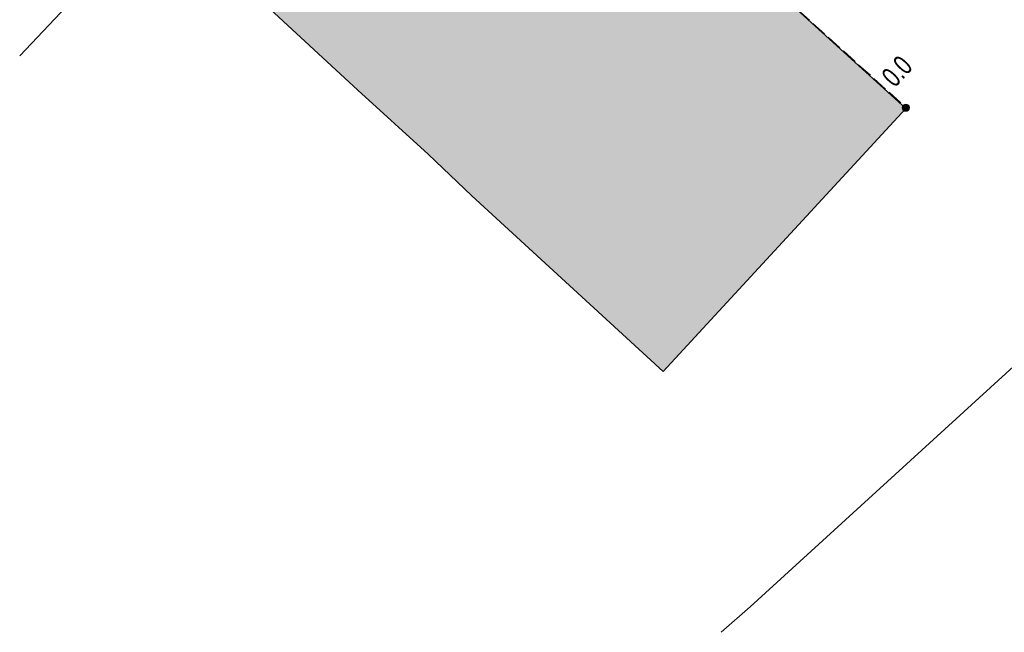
# Model space of a CAD drawing. Header units: metres. Extents: x -740 to 758, y -633 to 854.
# Tile 2 of 256: x -372 to -346, y -259 to -243. Entities that reach past the tile are written whole.
import ezdxf

# ---------------------------------------------------------------- set-up
doc = ezdxf.new("R2010")
doc.units = ezdxf.units.M
doc.header["$MEASUREMENT"] = 0
doc.linetypes.add('416_125', pattern=[0.5408, 0.416, -0.1248])
doc.layers.add('Grundkarte.LOVION', color=7, linetype='Continuous')
doc.layers.add('StromBemass.LOVION', color=7, linetype='Continuous')
doc.styles.add('ERSTELLTER_STIL_1', font='arial.ttf')

msp = doc.modelspace()

# ---------------------------------------------------------------- hatches: boundary and pattern name
at = {"layer": 'Grundkarte.LOVION', "linetype": 'Continuous', "lineweight": 18}
msp.add_hatch(color=9, dxfattribs=at).paths.add_polyline_path([(-354.032, -239.93), (-356.305, -237.847), (-356.495, -238.013), (-361.914, -233.075), (-368.377, -239.825), (-363.178, -244.637), (-361.328, -246.318), (-360.186, -247.418), (-355.153, -252.039), (-348.766, -245.119), (-354.217, -240.155)])
at = {"layer": 'StromBemass.LOVION', "linetype": 'Continuous', "lineweight": 13}
msp.add_hatch(color=7, dxfattribs=at).paths.add_polyline_path([(-348.695, -245.159), (-348.688, -245.149), (-348.683, -245.139), (-348.678, -245.128), (-348.675, -245.116), (-348.674, -245.105), (-348.674, -245.093), (-348.676, -245.081), (-348.679, -245.07), (-348.683, -245.059), (-348.689, -245.048), (-348.696, -245.039), (-348.704, -245.03), (-348.713, -245.023), (-348.723, -245.016), (-348.734, -245.011), (-348.745, -245.008), (-348.757, -245.005), (-348.768, -245.005), (-348.78, -245.006), (-348.792, -245.008), (-348.803, -245.011), (-348.814, -245.017), (-348.824, -245.023), (-348.833, -245.03), (-348.841, -245.039), (-348.848, -245.049), (-348.854, -245.059), (-348.858, -245.07), (-348.861, -245.082), (-348.862, -245.093), (-348.862, -245.105), (-348.861, -245.117), (-348.858, -245.128), (-348.853, -245.139), (-348.848, -245.15), (-348.841, -245.159), (-348.832, -245.168), (-348.823, -245.175), (-348.813, -245.182), (-348.803, -245.187), (-348.791, -245.19), (-348.78, -245.193), (-348.768, -245.193), (-348.756, -245.193), (-348.744, -245.19), (-348.733, -245.187), (-348.722, -245.181), (-348.712, -245.175), (-348.703, -245.168)])

# ---------------------------------------------------------------- linework, layer by layer
at = {"layer": 'Grundkarte.LOVION', "color": 8, "linetype": 'Continuous', "lineweight": 18}
msp.add_lwpolyline([(-354.032, -239.93), (-354.217, -240.155), (-348.766, -245.119), (-355.153, -252.039), (-360.186, -247.418), (-361.328, -246.318), (-363.178, -244.637), (-368.377, -239.825), (-361.914, -233.075), (-356.495, -238.013), (-356.305, -237.847)], close=True, dxfattribs=at)
for points in [[(-368.377, -239.825), (-372.074, -243.733), (-368.377, -239.825)], [(-336.501, -243.299), (-352.864, -258.229), (-353.626, -258.895), (-352.864, -258.229), (-336.501, -243.299)]]:
    msp.add_lwpolyline(points, dxfattribs=at)
at = {"layer": 'StromBemass.LOVION', "color": 7, "linetype": '416_125', "lineweight": 13}
msp.add_lwpolyline([(-347.098, -232.705), (-354.021, -240.343), (-348.753, -245.103)], dxfattribs=at)
at = {"layer": 'StromBemass.LOVION', "color": 7, "linetype": 'Continuous', "lineweight": 13}
msp.add_circle((-348.768, -245.099), 0.0943, dxfattribs=at)

# ---------------------------------------------------------------- texts
at = {"layer": 'StromBemass.LOVION', "color": 7, "linetype": 'Continuous', "lineweight": 13, "insert": (-349.053, -244.595), "char_height": 0.53354, "attachment_point": 7, "rotation": 47.2416, "style": 'ERSTELLTER_STIL_1'}
msp.add_mtext('{\\A1;\\W0.71560x;0.0}', dxfattribs=at)

doc.saveas('drawing.dxf')
